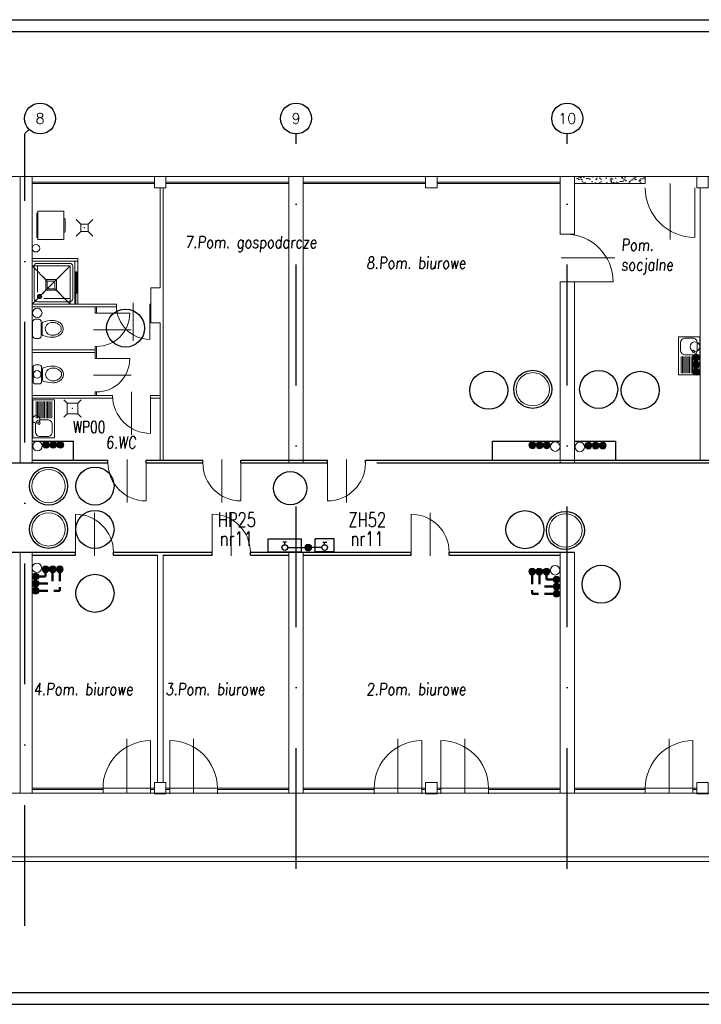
# Model space of a CAD drawing. Header units: millimetres. Extents: x -6513 to 30474, y -6915 to 65597.
# Tile 38 of 256: x 831 to 2264, y 541 to 2610. Entities that reach past the tile are written whole.
import ezdxf
from ezdxf.enums import TextEntityAlignment as Align

# ---------------------------------------------------------------- set-up
doc = ezdxf.new("R2010")
doc.units = ezdxf.units.MM
doc.linetypes.add('DASHDOTX2', pattern=[50.8, 25.4, -12.7, 0, -12.7])
doc.linetypes.add('DASHEDX2', pattern=[38.1, 25.4, -12.7])
doc.layers.get('0').update_dxf_attribs({"color": 8})
doc.layers.add('A-osie', color=8, linetype='DASHDOTX2')
for name, color, linetype, lineweight in [('A_cienka', 8, 'Continuous', 5), ('A_linia przekroj', 8, 'Continuous', 25), ('A_powierzchnie', 8, 'Continuous', 9), ('A_warstwy', 8, 'Continuous', 9), ('A_widok', 8, 'Continuous', 13), ('CH-KS-WEWN-ISTN-PION-NR', 8, 'Continuous', 20), ('CH-KS-WEWN-ISTN-PRZYBORY', 8, 'Continuous', 9), ('CH-KS-WEWN-ISTN-WPUST', 8, 'Continuous', 13), ('CH-KS-WEWN-PION', 8, 'Continuous', 20), ('CH-KS-WEWN-PION-NR', 8, 'Continuous', 25), ('CH-KS-WEWN-PODEJŚCIA', 8, 'Continuous', 20), ('CH-KS-WEWN-WPUST', 8, 'Continuous', 20), ('CH-KS-WEWN-WPUST-NR', 8, 'Continuous', 20), ('CH-W-WEWN-INOX-PION', 8, 'Continuous', 20), ('CH-W-WEWN-INOX-PION-NR', 8, 'Continuous', 25), ('CH-W-WEWN-INOX-PRZEWÓD-CIEPŁA', 8, 'DASHEDX2', 50), ('CH-W-WEWN-INOX-PRZEWÓD-CYRKULACJA', 8, 'DASHDOTX2', 50), ('CH-W-WEWN-INOX-PRZEWÓD-ZIMNA', 8, 'Continuous', 50), ('CH-W-WEWN-PPOŻ-PION', 8, 'Continuous', 20), ('CH-W-WEWN-PPOŻ-PION-NR', 8, 'Continuous', 25), ('CH-W-WEWN-PPOŻ-WEWN-HP-NR', 8, 'Continuous', 25), ('CH-W-WEWN-PPOŻ-WEWN-HP-SZAFKA', 8, 'Continuous', 25), ('R-TABELKA', 8, 'Continuous', 25), ('snitarne archwig nowe', 8, 'Continuous', 9)]:
    doc.layers.add(name, color=color, linetype=linetype, lineweight=lineweight)
doc.styles.add('ROMANSS', font='romans.shx', dxfattribs={"width": 0.8, "oblique": 5})
doc.styles.add('SIMPLEX7', font='SIMPLEX.SHX', dxfattribs={"width": 0.75, "oblique": 10})
doc.styles.add('SIMPLEXD', font='SIMPLEX.SHX', dxfattribs={"width": 0.6})
doc.styles.get("Standard").update_dxf_attribs({"font": 'txt.shx', "width": 0.9})

# ---------------------------------------------------------------- blocks, each defined once
blk = doc.blocks.new('drzwi schem')
at = {"color": 252}
blk.add_line((0, 0), (0, 1), dxfattribs=at)
at = {"color": 252, "ltscale": 10}
blk.add_line((0.5, -0.093), (0.5, 1.04), dxfattribs=at)
at = {"color": 252}
blk.add_arc((0, 0), 1, 0, 90, dxfattribs=at)
blk = doc.blocks.new('zlew_01')
at = {"layer": 'CH-KS-WEWN-ISTN-PRZYBORY'}
for p, q in [((3.6, 38.6), (38.6, 38.6)), ((3.6, 35.6), (38.6, 35.6)), ((3.6, 32.6), (38.6, 32.6)), ((3.6, 29.6), (38.6, 29.6)), ((3.6, 26.6), (38.6, 26.6)), ((3.6, 23.6), (38.6, 23.6)), ((3.6, 20.6), (38.6, 20.6)), ((3.6, 17.6), (38.6, 17.6)), ((3.6, 14.6), (38.6, 14.6)), ((3.6, 11.6), (38.6, 11.6)), ((3.6, 8.6), (38.6, 8.6)), ((3.6, 5.6), (38.6, 5.6))]:
    blk.add_line(p, q, dxfattribs=at)
blk.add_lwpolyline([(0, 45), (80, 45), (80, 0), (0, 0)], close=True, dxfattribs=at)
blk.add_lwpolyline([(52, 39.6), (67, 39.6, -0.414214), (77, 29.6), (77, 14.6, -0.414214), (67, 4.6), (52, 4.6, -0.414214), (42, 14.6), (42, 29.6, -0.414214)], format="xyb", close=True, dxfattribs=at)
blk.add_circle((48.9, 32.1), 2.54, dxfattribs=at)
blk = doc.blocks.new('MU-STOJĄCA')
at = {"layer": 'CH-KS-WEWN-ISTN-PRZYBORY'}
for p, q in [((15, 0), (-15, 0)), ((-20, -5), (-20, -13)), ((15, -18), (-15, -18)), ((12.1, -20), (-12.1, -20)), ((20, -5), (20, -13))]:
    blk.add_line(p, q, dxfattribs=at)
for points in [[(13.5, -42, 0.086436), (12.4, -35.9, 0.092654), (9.5, -31, 0.103059), (5.1, -27.6, 0.111854), (0, -26.4, 0.111854), (-5.1, -27.6, 0.103059), (-9.5, -31, 0.092654), (-12.4, -35.9, 0.086436), (-13.5, -42, 0.086436)], [(-17.5, -42, 0.07974), (-16.1, -50.6, 0.08865), (-12.4, -57.6, 0.10507), (-6.5, -62.4, 0.120602), (0, -64, 0.120602), (6.5, -62.4, 0.10507), (12.4, -57.6, 0.08865), (16.1, -50.6, 0.07974), (17.5, -42, 0.07974)], [(-13.5, -42, 0.07974), (-12.3, -49.4, 0.08865), (-9.2, -55.1, 0.10507), (-4.6, -58.9, 0.120602), (0, -60, 0.120602), (4.6, -58.9, 0.10507), (9.2, -55.1, 0.08865), (12.3, -49.4, 0.07974), (13.5, -42, 0.07974)]]:
    blk.add_lwpolyline(points, format="xyb", dxfattribs=at)
for centre, radius, start, end in [((-15, -5), 5, 90, 180), ((-15, -13), 5, 180, 270), ((-12.1, -22), 2, 90, 160.6961), ((12.1, -22), 2, 19.3039, 90), ((15, -5), 5, 0, 90), ((15, -13), 5, 270, 0), ((45, -42), 62.5, 160.6961, 180), ((-45, -42), 62.5, 0, 19.3039)]:
    blk.add_arc(centre, radius, start, end, dxfattribs=at)
blk = doc.blocks.new('NATRYSK')
at = {"layer": 'CH-KS-WEWN-ISTN-PRZYBORY'}
for p, q in [((-700, 700), (-185, 185)), ((-100, 220), (-100, 700)), ((-700, 100), (-220, 100))]:
    blk.add_line(p, q, dxfattribs=at)
blk.add_lwpolyline([(-800, 800), (-800, 0), (0, 0), (0, 800)], close=True, dxfattribs=at)
blk.add_lwpolyline([(-760, 700), (-760, 90, 0.414214), (-710, 40), (-100, 40, 0.414214), (-40, 100), (-40, 700, 0.414214), (-100, 760), (-700, 760, 0.414214)], format="xyb", close=True, dxfattribs=at)
for radius in [40, 25]:
    blk.add_circle((-140, 140), radius, dxfattribs=at)
blk = doc.blocks.new('PR-60X60')
at = {"layer": 'CH-KS-WEWN-ISTN-PRZYBORY'}
for points in [[(0.42, 0.63), (0.18, 0.63)], [(0.03, 0.05), (0.05, 0.03), (0.55, 0.03), (0.57, 0.05)]]:
    blk.add_lwpolyline(points, dxfattribs=at)
blk.add_lwpolyline([(0.6, 0.05), (0.6, 0.6), (0, 0.6), (0, 0.05)], close=True, dxfattribs=at)
for centre, start, end in [((0.18, 0.6), 90, 180), ((0.42, 0.6), 0, 90)]:
    blk.add_arc(centre, 0.03, start, end, dxfattribs=at)
blk = doc.blocks.new('WP-istn')
at = {"layer": 'CH-KS-WEWN-ISTN-WPUST'}
for p, q in [((-7.5, 7.5), (-17.5, 17.5)), ((7.5, 7.5), (-7.5, 7.5)), ((-7.5, 7.5), (-7.5, -7.5)), ((7.5, 7.5), (17.5, 17.5)), ((7.5, -7.5), (7.5, 7.5)), ((-7.5, -7.5), (-17.5, -17.5)), ((-7.5, -7.5), (7.5, -7.5)), ((7.5, -7.5), (17.5, -17.5))]:
    blk.add_line(p, q, dxfattribs=at)
blk.add_point((0, 0), dxfattribs=at)
blk = doc.blocks.new('WP')
at = {"layer": 'CH-KS-WEWN-WPUST'}
for p, q in [((-18.3, 18.3), (-11.2, 11.2)), ((-11.2, 11.2), (11.2, 11.2)), ((-11.2, 11.2), (-11.2, -11.2)), ((18.3, 18.3), (11.2, 11.2)), ((11.2, 11.2), (11.2, -11.2)), ((-11.2, -11.2), (-18.3, -18.3)), ((-11.2, -11.2), (11.2, -11.2)), ((11.2, -11.2), (18.3, -18.3))]:
    blk.add_line(p, q, dxfattribs=at)
blk.add_point((0, 0), dxfattribs=at)

msp = doc.modelspace()

# ---------------------------------------------------------------- hatches: boundary and pattern name
at = {"layer": 'A_powierzchnie'}
h = msp.add_hatch(dxfattribs=at)
h.set_pattern_fill('AR-SAND', color=256, scale=0.3, style=0)
h.set_pattern_definition([(37.5, (-2836.898, 969.752), (-0.48001, 14.682397), [0, -11.5824, 0, -12.954, 0, -12.3825]), (7.5, (-2836.898, 969.752), (13.4857, 21.50475), [0, -6.2484, 0, -10.4394, 0, -4.0005]), (327.5, (-2846.271, 969.752), (23.72977, 0.043116), [0, -3.81, 0, -13.716, 0, -17.907]), (317.5, (-2846.27, 969.752), (22.90669, 6.68788), [0, -1.905, 0, -8.9916, 0, -10.287])])
h.paths.add_polyline_path([(2537.397, 2280.737), (2387.068, 2280.737), (2387.068, 2265.737), (2537.397, 2265.737)])
h.paths.add_polyline_path([(2146.479, 2280.737), (1997.397, 2280.737), (1997.397, 2265.737), (2146.479, 2265.737)])
at = {"layer": 'CH-W-WEWN-INOX-PION'}
h = msp.add_hatch(color=256, dxfattribs=at)
h.paths.add_polyline_path([(2260.537, 1900.211, 0.41806339), (2253.361, 1907.482, 0.41806339), (2246.185, 1900.211)])
h.paths.add_polyline_path([(2246.185, 1900.211, 0.41037418), (2253.361, 1893.129, 0.41037418), (2260.537, 1900.211)])
h = msp.add_hatch(color=256, dxfattribs=at)
h.paths.add_polyline_path([(2260.537, 1885.211, 0.41806339), (2253.361, 1892.482, 0.41806339), (2246.185, 1885.211)])
h.paths.add_polyline_path([(2246.185, 1885.211, 0.41037418), (2253.361, 1878.129, 0.41037418), (2260.537, 1885.211)])
h = msp.add_hatch(color=256, dxfattribs=at)
h.paths.add_polyline_path([(2260.537, 1870.211, 0.41806339), (2253.361, 1877.482, 0.41806339), (2246.185, 1870.211)])
h.paths.add_polyline_path([(2246.185, 1870.211, 0.41037418), (2253.361, 1863.129, 0.41037418), (2260.537, 1870.211)])
h = msp.add_hatch(color=256, dxfattribs=at)
h.paths.add_polyline_path([(887.019, 1724.138, 0.41806339), (879.748, 1716.962, 0.41806339), (887.019, 1709.786)])
h.paths.add_polyline_path([(887.019, 1709.786, 0.41037418), (894.101, 1716.962, 0.41037418), (887.019, 1724.138)])
h = msp.add_hatch(color=256, dxfattribs=at)
h.paths.add_polyline_path([(902.019, 1724.138, 0.41806339), (894.748, 1716.962, 0.41806339), (902.019, 1709.786)])
h.paths.add_polyline_path([(902.019, 1709.786, 0.41037418), (909.101, 1716.962, 0.41037418), (902.019, 1724.138)])
h = msp.add_hatch(color=256, dxfattribs=at)
h.paths.add_polyline_path([(917.019, 1724.138, 0.41806339), (909.748, 1716.962, 0.41806339), (917.019, 1709.786)])
h.paths.add_polyline_path([(917.019, 1709.786, 0.41037418), (924.101, 1716.962, 0.41037418), (917.019, 1724.138)])
h = msp.add_hatch(color=256, dxfattribs=at)
h.paths.add_polyline_path([(1909.089, 1722.929, -0.41806339), (1916.359, 1715.753, -0.41806339), (1909.089, 1708.577)])
h.paths.add_polyline_path([(1909.089, 1708.577, -0.41037418), (1902.006, 1715.753, -0.41037418), (1909.089, 1722.929)])
h = msp.add_hatch(color=256, dxfattribs=at)
h.paths.add_polyline_path([(1924.089, 1722.929, -0.41806339), (1931.359, 1715.753, -0.41806339), (1924.089, 1708.577)])
h.paths.add_polyline_path([(1924.089, 1708.577, -0.41037418), (1917.006, 1715.753, -0.41037418), (1924.089, 1722.929)])
h = msp.add_hatch(color=256, dxfattribs=at)
h.paths.add_polyline_path([(1939.089, 1722.929, -0.41806339), (1946.359, 1715.753, -0.41806339), (1939.089, 1708.577)])
h.paths.add_polyline_path([(1939.089, 1708.577, -0.41037418), (1932.006, 1715.753, -0.41037418), (1939.089, 1722.929)])
h = msp.add_hatch(color=256, dxfattribs=at)
h.paths.add_polyline_path([(2027.019, 1722.138, 0.41806339), (2019.748, 1714.962, 0.41806339), (2027.019, 1707.786)])
h.paths.add_polyline_path([(2027.019, 1707.786, 0.41037418), (2034.101, 1714.962, 0.41037418), (2027.019, 1722.138)])
h = msp.add_hatch(color=256, dxfattribs=at)
h.paths.add_polyline_path([(2042.019, 1722.138, 0.41806339), (2034.748, 1714.962, 0.41806339), (2042.019, 1707.786)])
h.paths.add_polyline_path([(2042.019, 1707.786, 0.41037418), (2049.101, 1714.962, 0.41037418), (2042.019, 1722.138)])
h = msp.add_hatch(color=256, dxfattribs=at)
h.paths.add_polyline_path([(2057.019, 1722.138, 0.41806339), (2049.748, 1714.962, 0.41806339), (2057.019, 1707.786)])
h.paths.add_polyline_path([(2057.019, 1707.786, 0.41037418), (2064.101, 1714.962, 0.41037418), (2057.019, 1722.138)])
h = msp.add_hatch(color=256, dxfattribs=at)
h.paths.add_polyline_path([(885.881, 1448.094, -0.41806339), (878.61, 1455.27, -0.41806339), (885.881, 1462.445)])
h.paths.add_polyline_path([(885.881, 1462.445, -0.41037418), (892.963, 1455.27, -0.41037418), (885.881, 1448.094)])
h = msp.add_hatch(color=256, dxfattribs=at)
h.paths.add_polyline_path([(900.881, 1448.094, -0.41806339), (893.61, 1455.27, -0.41806339), (900.881, 1462.445)])
h.paths.add_polyline_path([(900.881, 1462.445, -0.41037418), (907.963, 1455.27, -0.41037418), (900.881, 1448.094)])
h = msp.add_hatch(color=256, dxfattribs=at)
h.paths.add_polyline_path([(915.881, 1448.094, -0.41806339), (908.61, 1455.27, -0.41806339), (915.881, 1462.445)])
h.paths.add_polyline_path([(915.881, 1462.445, -0.41037418), (922.963, 1455.27, -0.41037418), (915.881, 1448.094)])
h = msp.add_hatch(color=256, dxfattribs=at)
h.paths.add_polyline_path([(1908.661, 1443.088, 0.41806339), (1915.932, 1450.264, 0.41806339), (1908.661, 1457.44)])
h.paths.add_polyline_path([(1908.661, 1457.44, 0.41037418), (1901.579, 1450.264, 0.41037418), (1908.661, 1443.088)])
h = msp.add_hatch(color=256, dxfattribs=at)
h.paths.add_polyline_path([(1923.661, 1443.088, 0.41806339), (1930.932, 1450.264, 0.41806339), (1923.661, 1457.44)])
h.paths.add_polyline_path([(1923.661, 1457.44, 0.41037418), (1916.579, 1450.264, 0.41037418), (1923.661, 1443.088)])
h = msp.add_hatch(color=256, dxfattribs=at)
h.paths.add_polyline_path([(1938.661, 1443.088, 0.41806339), (1945.932, 1450.264, 0.41806339), (1938.661, 1457.44)])
h.paths.add_polyline_path([(1938.661, 1457.44, 0.41037418), (1931.579, 1450.264, 0.41037418), (1938.661, 1443.088)])
h = msp.add_hatch(color=256, dxfattribs=at)
h.paths.add_polyline_path([(857.707, 1439.793, -0.41806339), (864.883, 1447.064, -0.41806339), (872.059, 1439.793)])
h.paths.add_polyline_path([(872.059, 1439.793, -0.41037418), (864.883, 1432.711, -0.41037418), (857.707, 1439.793)])
h = msp.add_hatch(color=256, dxfattribs=at)
h.paths.add_polyline_path([(857.707, 1424.793, -0.41806339), (864.883, 1432.064, -0.41806339), (872.059, 1424.793)])
h.paths.add_polyline_path([(872.059, 1424.793, -0.41037418), (864.883, 1417.711, -0.41037418), (857.707, 1424.793)])
h = msp.add_hatch(color=256, dxfattribs=at)
h.paths.add_polyline_path([(1967.067, 1433.512, 0.41806339), (1959.891, 1440.783, 0.41806339), (1952.715, 1433.512)])
h.paths.add_polyline_path([(1952.715, 1433.512, 0.41037418), (1959.891, 1426.43, 0.41037418), (1967.067, 1433.512)])
h = msp.add_hatch(color=256, dxfattribs=at)
h.paths.add_polyline_path([(857.707, 1409.793, -0.41806339), (864.883, 1417.064, -0.41806339), (872.059, 1409.793)])
h.paths.add_polyline_path([(872.059, 1409.793, -0.41037418), (864.883, 1402.711, -0.41037418), (857.707, 1409.793)])
h = msp.add_hatch(color=256, dxfattribs=at)
h.paths.add_polyline_path([(1967.067, 1418.512, 0.41806339), (1959.891, 1425.783, 0.41806339), (1952.715, 1418.512)])
h.paths.add_polyline_path([(1952.715, 1418.512, 0.41037418), (1959.891, 1411.43, 0.41037418), (1967.067, 1418.512)])
h = msp.add_hatch(color=256, dxfattribs=at)
h.paths.add_polyline_path([(1967.067, 1403.512, 0.41806339), (1959.891, 1410.783, 0.41806339), (1952.715, 1403.512)])
h.paths.add_polyline_path([(1952.715, 1403.512, 0.41037418), (1959.891, 1396.43, 0.41037418), (1967.067, 1403.512)])
at = {"layer": 'CH-W-WEWN-PPOŻ-PION'}
h = msp.add_hatch(color=256, dxfattribs=at)
h.paths.add_polyline_path([(1430.741, 1500.871, 0.41806339), (1437.917, 1493.6, 0.41806339), (1445.092, 1500.871)])
h.paths.add_polyline_path([(1445.092, 1500.871, 0.41037418), (1437.917, 1507.953, 0.41037418), (1430.741, 1500.871)])

# ---------------------------------------------------------------- linework, layer by layer
at = {"layer": 'A-osie', "ltscale": 10}
for p, q in [((851.254, 2379.728), (842.397, 2370.872)), ((842.397, 705.227), (842.397, 2370.142)), ((1412.397, 825.294), (1412.397, 2370.209)), ((1982.397, 825.294), (1982.397, 2370.209))]:
    msp.add_line(p, q, dxfattribs=at)
at = {"layer": 'A-osie', "linetype": 'Continuous'}
for centre in [(874.235, 2402.709), (1412.397, 2402.709), (1982.397, 2402.709)]:
    msp.add_circle(centre, 32.5, dxfattribs=at)
at = {"layer": 'A_cienka'}
for p, q in [((-2584.603, 2280.737), (3699.397, 2280.737)), ((1114.774, 2268.737), (857.397, 2268.737)), ((1114.774, 2265.737), (857.397, 2265.737)), ((1138.774, 2268.737), (1397.397, 2268.737)), ((1138.774, 2265.737), (1397.397, 2265.737)), ((1684.774, 2268.737), (1427.397, 2268.737)), ((1684.774, 2265.737), (1427.397, 2265.737)), ((1708.774, 2268.737), (1967.397, 2268.737)), ((1708.774, 2265.737), (1967.397, 2265.737)), ((949.397, 2035.237), (949.397, 2080.237)), ((949.397, 2080.237), (951.397, 2080.237)), ((951.397, 2035.237), (951.397, 2080.237)), ((947.397, 2012.737), (947.397, 2057.737)), ((947.397, 2057.737), (949.397, 2057.737)), ((949.397, 2012.737), (949.397, 2057.737)), ((949.397, 2035.237), (951.397, 2035.237)), ((947.397, 2012.737), (949.397, 2012.737)), ((1114.774, 994.844), (857.397, 994.844)), ((1138.774, 994.844), (1397.397, 994.844)), ((1684.774, 994.844), (1427.397, 994.844)), ((1708.774, 994.844), (1967.397, 994.844)), ((2254.774, 994.844), (1997.397, 994.844)), ((-904.603, 984.737), (3159.397, 984.737)), ((1006.567, 991.844), (857.397, 991.844)), ((1114.774, 991.844), (1106.567, 991.844)), ((1138.774, 991.844), (1146.998, 991.844)), ((1246.998, 991.844), (1397.397, 991.844)), ((1576.549, 991.844), (1427.397, 991.844)), ((1684.774, 991.844), (1676.549, 991.844)), ((1708.774, 991.844), (1716.998, 991.844)), ((1816.998, 991.844), (1967.397, 991.844)), ((2146.567, 991.844), (1997.397, 991.844)), ((2254.774, 991.844), (2246.567, 991.844))]:
    msp.add_line(p, q, dxfattribs=at)
at = {"layer": 'A_cienka', "ltscale": 10}
for p, q in [((1006.567, 996.737), (1006.567, 984.737)), ((1106.567, 996.737), (1106.567, 984.737)), ((1146.998, 994.844), (1146.998, 982.844)), ((1246.998, 994.844), (1246.998, 982.844)), ((1576.549, 994.844), (1576.549, 982.844)), ((1676.549, 994.844), (1676.549, 982.844)), ((1716.998, 994.844), (1716.998, 982.844)), ((1816.998, 994.844), (1816.998, 982.844)), ((2146.567, 996.737), (2146.567, 984.737)), ((2246.567, 996.737), (2246.567, 984.737))]:
    msp.add_line(p, q, dxfattribs=at)
at = {"layer": 'A_linia przekroj'}
for p, q in [((857.397, 1724.737), (944.397, 1724.737)), ((944.397, 1684.737), (944.397, 1724.737)), ((1825.397, 1684.737), (1825.397, 1724.737)), ((1825.397, 1724.737), (1967.397, 1724.737)), ((1997.397, 1724.737), (2084.397, 1724.737)), ((2084.397, 1684.737), (2084.397, 1724.737)), ((627.738, 1678.737), (1017.02, 1678.737)), ((857.397, 1684.737), (1017.02, 1684.737)), ((1017.02, 1678.737), (1017.02, 1684.737)), ((1097.02, 1684.737), (1216.417, 1684.737)), ((1097.02, 1678.737), (1097.02, 1684.737)), ((1097.02, 1678.737), (1216.417, 1678.737)), ((1216.417, 1678.737), (1216.417, 1684.737)), ((1296.417, 1684.737), (1478.277, 1684.737)), ((1296.417, 1678.737), (1296.417, 1684.737)), ((1296.417, 1678.737), (1478.277, 1678.737)), ((1478.277, 1678.737), (1478.277, 1684.737)), ((1558.277, 1684.737), (2537.397, 1684.737)), ((1558.277, 1678.737), (1558.277, 1684.737)), ((1582.277, 1678.737), (3130.397, 1678.737)), ((235.397, 1490.737), (948.519, 1490.737)), ((948.519, 1484.737), (948.519, 1490.737)), ((1028.519, 1490.737), (1236.267, 1490.737)), ((1028.519, 1484.737), (1028.519, 1490.737)), ((1236.267, 1484.737), (1236.267, 1490.737)), ((1316.267, 1490.737), (1654.255, 1490.737)), ((1316.267, 1484.737), (1316.267, 1490.737)), ((1654.255, 1484.737), (1654.255, 1490.737)), ((1734.255, 1490.737), (1997.397, 1490.737)), ((1734.255, 1484.737), (1734.255, 1490.737)), ((857.397, 1484.737), (948.519, 1484.737)), ((1028.519, 1484.737), (1120.774, 1484.737)), ((1132.774, 1484.737), (1236.267, 1484.737)), ((1316.267, 1484.737), (1397.397, 1484.737)), ((1427.397, 1484.737), (1654.255, 1484.737)), ((1734.255, 1484.737), (1967.397, 1484.737))]:
    msp.add_line(p, q, dxfattribs=at)
at = {"layer": 'A_warstwy'}
for p, q in [((3159.397, 850.737), (-1163.226, 850.737)), ((3159.397, 840.737), (-2614.603, 840.737))]:
    msp.add_line(p, q, dxfattribs=at)
at = {"layer": 'A_widok', "ltscale": 5}
for p, q in [((832.397, 1678.737), (832.397, 2280.737)), ((832.397, 2280.737), (857.397, 2280.737)), ((857.397, 1678.737), (857.397, 2280.737)), ((1397.397, 1678.737), (1397.397, 2280.737)), ((1397.397, 2280.737), (1427.397, 2280.737)), ((1427.397, 1678.737), (1427.397, 2280.737)), ((1967.397, 2159.008), (1967.397, 2280.737)), ((1967.397, 2280.737), (1997.397, 2280.737)), ((1997.397, 2157.915), (1997.397, 2280.737)), ((1997.397, 2280.737), (2146.479, 2280.737)), ((2146.479, 2280.737), (2146.479, 2265.737)), ((1126.774, 2256.737), (1126.774, 2046.468)), ((1132.774, 2256.737), (1132.774, 1684.737)), ((2146.479, 2265.737), (1997.397, 2265.737)), ((2261.774, 2256.737), (2261.774, 1684.737)), ((1967.397, 2159.66), (1997.397, 2159.66)), ((953.397, 2108.737), (857.397, 2108.737)), ((953.397, 2102.737), (857.397, 2102.737)), ((947.397, 2012.737), (947.397, 2102.737)), ((953.397, 2012.737), (953.397, 2108.737)), ((1967.397, 1678.737), (1967.397, 2059.66)), ((1997.397, 2059.66), (1967.397, 2059.66)), ((1997.397, 1678.737), (1997.397, 2059.66)), ((1126.774, 2046.468), (1106.774, 2046.468)), ((1106.774, 2046.468), (1106.774, 1973.468)), ((989.85, 2012.737), (857.397, 2012.737)), ((1034.724, 2012.737), (857.397, 2012.737)), ((1034.724, 2012.737), (1034.724, 2006.737)), ((1104.724, 2012.737), (1104.724, 2006.737)), ((1106.774, 2012.737), (1104.724, 2012.737)), ((1034.746, 2006.737), (857.397, 2006.737)), ((989.85, 2006.737), (989.85, 1993.538)), ((989.85, 1993.538), (992.85, 1993.538)), ((992.85, 2006.737), (992.85, 1993.538)), ((1106.774, 2006.737), (1104.724, 2006.737)), ((1126.774, 1973.468), (1106.774, 1973.468)), ((1126.774, 1973.468), (1126.774, 1684.737)), ((989.85, 1916.737), (857.397, 1916.737)), ((989.85, 1916.737), (857.397, 1916.737)), ((989.85, 1910.737), (857.397, 1910.737)), ((989.85, 1923.538), (989.85, 1897.849)), ((989.85, 1923.538), (992.85, 1923.538)), ((992.85, 1923.538), (992.85, 1897.849)), ((989.85, 1897.849), (992.85, 1897.849)), ((989.85, 1827.849), (989.85, 1820.737)), ((989.85, 1827.849), (992.85, 1827.849)), ((992.85, 1827.849), (992.85, 1820.737)), ((989.85, 1820.737), (857.397, 1820.737)), ((1008.44, 1820.737), (857.397, 1820.737)), ((1026.512, 1814.737), (857.397, 1814.737)), ((1026.512, 1820.737), (992.85, 1820.737)), ((1026.512, 1820.737), (1026.512, 1814.737)), ((1126.774, 1820.737), (1106.512, 1820.737)), ((1106.512, 1814.737), (1106.512, 1820.737)), ((1126.774, 1814.737), (1106.512, 1814.737)), ((832.397, 984.737), (832.397, 1490.737)), ((857.397, 984.737), (857.397, 1490.737)), ((1397.397, 984.737), (1397.397, 1490.737)), ((1427.397, 984.737), (1427.397, 1490.737)), ((1967.397, 984.737), (1967.397, 1490.737)), ((1997.397, 984.737), (1997.397, 1490.737)), ((1120.774, 1006.844), (1120.774, 1484.737)), ((1132.774, 1006.844), (1132.774, 1484.737)), ((832.397, 984.737), (857.397, 984.737)), ((1397.397, 984.737), (1427.397, 984.737)), ((1967.397, 984.737), (1997.397, 984.737))]:
    msp.add_line(p, q, dxfattribs=at)
for points in [[(1114.774, 2256.737), (1138.774, 2256.737), (1138.774, 2280.737), (1114.774, 2280.737)], [(1684.774, 2256.737), (1708.774, 2256.737), (1708.774, 2280.737), (1684.774, 2280.737)], [(2254.774, 2256.737), (2278.774, 2256.737), (2278.774, 2280.737), (2254.774, 2280.737)], [(1114.774, 982.844), (1138.774, 982.844), (1138.774, 1006.844), (1114.774, 1006.844)], [(1684.774, 982.844), (1708.774, 982.844), (1708.774, 1006.844), (1684.774, 1006.844)], [(2254.774, 982.844), (2278.774, 982.844), (2278.774, 1006.844), (2254.774, 1006.844)]]:
    msp.add_lwpolyline(points, close=True, dxfattribs=at)
at = {"layer": 'CH-KS-WEWN-ISTN-PION-NR', "extrusion": (-1.29885e-05, -7.54363e-06, 1)}
for centre in [(1909.83, 1833.409, -0.039), (892.233, 1630.037, -0.024), (892.233, 1539.019, -0.023), (1978.492, 1536.729, -0.037)]:
    msp.add_circle(centre, 35, dxfattribs=at)
at = {"layer": 'CH-KS-WEWN-PION', "extrusion": (-1.29885e-05, 7.54363e-06, 1)}
for centre in [(868.328, 1994.003, 0.004), (2250.955, 1923.054, -0.015), (868.782, 1714.201, 0.002), (1957.326, 1712.992, -0.013), (2008.782, 1712.201, -0.013)]:
    msp.add_circle(centre, 9.967, dxfattribs=at)
at = {"layer": 'CH-KS-WEWN-PION', "extrusion": (-1.29885e-05, -7.54363e-06, 1)}
for centre in [(867.644, 1458.03, -0.022), (1956.899, 1453.025, -0.036)]:
    msp.add_circle(centre, 9.967, dxfattribs=at)
at = {"layer": 'CH-KS-WEWN-PION-NR', "extrusion": (-1.29885e-05, -7.54363e-06, 1)}
for centre in [(1053.904, 1962.046, -0.028), (1909.83, 1833.409, -0.039), (2048.514, 1833.304, -0.04), (892.233, 1630.037, -0.024), (892.233, 1539.019, -0.023), (1978.492, 1536.729, -0.037)]:
    msp.add_circle(centre, 40, dxfattribs=at)
at = {"layer": 'CH-KS-WEWN-PODEJŚCIA', "ltscale": 10, "extrusion": (-1.29885e-05, -7.54363e-06, 1)}
for centre in [(865.616, 2130.068, -0.027), (868.123, 1864.609, -0.025), (866.04, 1770.193, -0.025)]:
    msp.add_circle(centre, 8, dxfattribs=at)
at = {"layer": 'CH-W-WEWN-INOX-PION'}
for centre in [(2253.361, 1900.306), (2253.361, 1885.306), (2253.361, 1870.306), (886.925, 1716.962), (901.925, 1716.962), (916.925, 1716.962), (1909.183, 1715.753), (1924.183, 1715.753), (1939.183, 1715.753), (2026.925, 1714.962), (2041.925, 1714.962), (2056.925, 1714.962), (885.787, 1455.27), (900.787, 1455.27), (915.787, 1455.27), (1908.756, 1450.264), (1923.756, 1450.264), (1938.756, 1450.264), (864.883, 1439.887), (864.883, 1424.887), (1959.891, 1433.606), (864.883, 1409.887), (1959.891, 1418.606), (1959.891, 1403.606)]:
    msp.add_circle(centre, 7.176, dxfattribs=at)
at = {"layer": 'CH-W-WEWN-INOX-PION-NR', "ltscale": 10, "extrusion": (-1.29885e-05, -7.54363e-06, 1)}
for centre in [(1817.493, 1831.394, -0.037), (2135.862, 1831.289, -0.042), (989.653, 1630.013, -0.025), (989.653, 1538.995, -0.024), (1893.568, 1538.374, -0.036), (2053.763, 1423.603, -0.037), (989.653, 1404.566, -0.023)]:
    msp.add_circle(centre, 40, dxfattribs=at)
at = {"layer": 'CH-W-WEWN-INOX-PRZEWÓD-CIEPŁA'}
for p, q in [((915.573, 1455.392), (915.573, 1409.887)), ((1908.987, 1448.989), (1908.987, 1403.606)), ((864.883, 1409.887), (915.573, 1409.887)), ((1959.891, 1403.606), (1908.987, 1403.606))]:
    msp.add_line(p, q, dxfattribs=at)
at = {"layer": 'CH-W-WEWN-INOX-PRZEWÓD-CYRKULACJA'}
for p, q in [((900.573, 1455.392), (900.573, 1424.887)), ((1923.987, 1448.989), (1923.987, 1418.606)), ((864.883, 1424.887), (900.573, 1424.887)), ((1959.891, 1418.606), (1923.987, 1418.606))]:
    msp.add_line(p, q, dxfattribs=at)
at = {"layer": 'CH-W-WEWN-INOX-PRZEWÓD-ZIMNA'}
for p, q in [((885.573, 1455.392), (885.573, 1439.887)), ((1938.987, 1448.989), (1938.987, 1433.606)), ((864.883, 1439.887), (885.573, 1439.887)), ((1959.891, 1433.606), (1938.987, 1433.606))]:
    msp.add_line(p, q, dxfattribs=at)
at = {"layer": 'CH-W-WEWN-PPOŻ-PION'}
msp.add_circle((1437.917, 1500.777, 0), 7.176, dxfattribs=at)
at = {"layer": 'CH-W-WEWN-PPOŻ-PION-NR', "ltscale": 10, "extrusion": (-1.29885e-05, -7.54363e-06, 1)}
msp.add_circle((1400.101, 1625.403, -0.03), 35, dxfattribs=at)
at = {"layer": 'CH-W-WEWN-PPOŻ-WEWN-HP-SZAFKA', "ltscale": 10}
for p, q in [((1353.682, 1492.102), (1353.682, 1519.102)), ((1353.682, 1519.102), (1423.682, 1519.102)), ((1392.623, 1512.064), (1384.384, 1512.064)), ((1388.682, 1506.699), (1388.682, 1512.064)), ((1423.682, 1492.102), (1423.682, 1519.102)), ((1452.449, 1492.102, 0), (1452.449, 1519.102, 0)), ((1492.449, 1519.102, 0), (1452.449, 1519.102, 0)), ((1468.508, 1512.064, 0), (1476.747, 1512.064, 0)), ((1472.449, 1506.699, 0), (1472.449, 1512.064, 0)), ((1492.449, 1492.102, 0), (1492.449, 1519.102, 0)), ((1353.682, 1492.102), (1423.682, 1492.102)), ((1394.605, 1500.777, 0), (1437.917, 1500.777, 0)), ((1466.526, 1500.777, 0), (1437.917, 1500.777, 0)), ((1492.449, 1492.102, 0), (1452.449, 1492.102, 0))]:
    msp.add_line(p, q, dxfattribs=at)
for centre in [(1388.682, 1500.777), (1472.449, 1500.777, 0)]:
    msp.add_circle(centre, 5.923, dxfattribs=at)
at = {"layer": 'R-TABELKA'}
for p, q in [((-3151.084, 2610.421), (8381.396, 2610.421)), ((-3026.084, 2585.421), (8356.396, 2585.421)), ((-2961.797, 565.574), (8420.682, 565.574)), ((-3086.797, 540.574), (8445.682, 540.574))]:
    msp.add_line(p, q, dxfattribs=at)
at = {"layer": 'snitarne archwig nowe'}
for p, q in [((857.397, 2092.737), (937.397, 2092.737)), ((857.397, 2012.737), (857.397, 2092.737)), ((857.397, 2092.737), (889.318, 2060.816)), ((937.397, 2092.737), (905.318, 2060.658)), ((937.397, 2012.737), (937.397, 2092.737)), ((889.476, 2044.816), (857.397, 2012.737)), ((905.318, 2044.816), (937.397, 2012.737)), ((857.397, 2012.737), (937.397, 2012.737))]:
    msp.add_line(p, q, dxfattribs=at)
msp.add_lwpolyline([(889.318, 2044.816), (905.318, 2044.816), (905.318, 2060.816), (889.318, 2060.816)], close=True, dxfattribs=at)

# ---------------------------------------------------------------- block references
at = {"layer": 'A_cienka'}
for p, xscale, yscale, zscale, rotation in [((2250.479, 2256.737), 104, 104, 104, 180), ((1978.799, 2059.66), -100, 100, 100, 270), ((1104.724, 2008.468), 70, 70, 70, 180), ((992.85, 1993.538), 70, 70, 70, 270), ((992.85, 1897.849), 70, 70, 70, 270), ((1106.512, 1820.737), 80, 80, 80, 180), ((1097.02, 1678.737), 80, 80, 80, 180), ((1296.417, 1678.737), 80, 80, 80, 180), ((1478.277, 1678.737), -80, 80, 80, 180)]:
    msp.add_blockref('drzwi schem', p, dxfattribs=dict(at, xscale=xscale, yscale=yscale, zscale=zscale, rotation=rotation))
for p, xscale, yscale, zscale in [((948.519, 1490.737), 80, 80, 80), ((1236.267, 1490.737), 80, 80, 80), ((1654.255, 1490.737), 80, 80, 80), ((1106.549, 994.844), -100, 100, 100), ((1146.998, 994.844), 100, 100, 100), ((1676.549, 994.844), -100, 100, 100), ((1716.998, 994.844), 100, 100, 100), ((2246.549, 994.844), -100, 100, 100)]:
    msp.add_blockref('drzwi schem', p, dxfattribs=dict(at, xscale=xscale, yscale=yscale, zscale=zscale))
at = {"layer": 'CH-KS-WEWN-ISTN-PRZYBORY', "rotation": 270}
for name, p, xscale, yscale, zscale in [('PR-60X60', (864.303, 2208.215), 100, 100, 100), ('NATRYSK', (857.397, 2012.737), 0.1124999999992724, 0.1124999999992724, 0.1124999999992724)]:
    msp.add_blockref(name, p, dxfattribs=dict(at, xscale=xscale, yscale=yscale, zscale=zscale))
at = {"layer": 'CH-KS-WEWN-ISTN-PRZYBORY', "xscale": -1}
for name, p, rotation in [('MU-STOJĄCA', (858.659, 1960.521), 90), ('zlew_01', (2216.065, 1863.938), 270), ('MU-STOJĄCA', (859.373, 1864.698), 90), ('zlew_01', (904.318, 1811.226), 90)]:
    msp.add_blockref(name, p, dxfattribs=dict(at, rotation=rotation))
at = {"layer": 'CH-KS-WEWN-ISTN-WPUST'}
msp.add_blockref('WP-istn', (967.573, 2172.969), dxfattribs=at)
at = {"layer": 'CH-KS-WEWN-WPUST', "ltscale": 10}
for p in [(897.834, 2052.725), (942.172, 1793.214)]:
    msp.add_blockref('WP', p, dxfattribs=at)

# ---------------------------------------------------------------- texts
at = {"layer": 'A-osie', "linetype": 'Continuous'}
for s, p in [('8', (874.235, 2402.709)), ('9', (1412.397, 2402.709)), ('10', (1982.397, 2402.709))]:
    msp.add_text(s, height=22, dxfattribs=at).set_placement(p, align=Align.MIDDLE)
at = {"layer": 'A_cienka', "char_height": 25, "attachment_point": 1, "style": 'ROMANSS'}
for s, insert, width in [('7.Pom. gospodarcze', (1179.024, 2155.263), 289.54616), ('Pom. \\Psocjalne', (2095.601, 2149.704), 294.40196), ('8.Pom. biurowe', (1560.41, 2111.709), 294.40196), ('6.WC', (1012.312, 1734), 294.40196), ('4.Pom. biurowe', (860.751, 1215.658), 294.40196), ('3.Pom. biurowe', (1137.68, 1215.658), 294.40196), ('2.Pom. biurowe', (1560.219, 1215.658), 294.40196)]:
    msp.add_mtext(s, dxfattribs=dict(at, insert=insert, width=width))
at = {"layer": 'CH-KS-WEWN-WPUST-NR', "ltscale": 10, "style": 'SIMPLEXD', "width": 0.75}
msp.add_text('WP00', height=25, dxfattribs=at).set_placement((943.292, 1741.67, 0))
at = {"layer": 'CH-W-WEWN-PPOŻ-WEWN-HP-NR', "ltscale": 10, "style": 'SIMPLEX7', "width": 0.75}
for s, p in [('HP25', (1247.874, 1544.182, 0)), ('ZH52', (1522.614, 1544.182, 0)), ('nr11', (1252.121, 1504.657, 0)), ('nr11', (1526.861, 1504.657, 0))]:
    msp.add_text(s, height=30, dxfattribs=at).set_placement(p)

doc.saveas('drawing.dxf')
